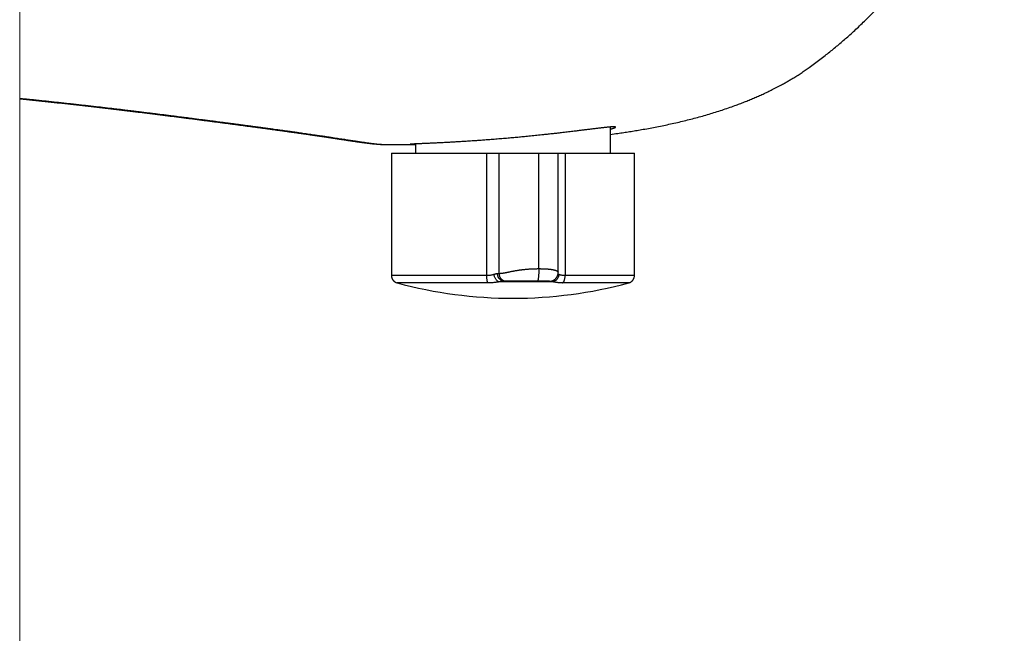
# Model space of a CAD drawing. Header units: millimetres. Extents: x -6792 to 22441, y -13430 to 4653.
# Tile 137 of 256: x -1722.51 to -1716.28, y -12231.18 to -12227.3. Entities that reach past the tile are written whole.
import ezdxf

# ---------------------------------------------------------------- set-up
doc = ezdxf.new("R2010")
doc.units = ezdxf.units.MM
doc.layers.add('drzwi', color=30, linetype='Continuous', lineweight=20)

msp = doc.modelspace()

# ---------------------------------------------------------------- linework, layer by layer
for p, q in [((-1718.7701, -12228.1417), (-1718.7701, -12227.9763)), ((-1720.004, -12228.0836), (-1720.004, -12228.1417)), ((-1720.1977, -12228.087), (-1720.1973, -12228.087)), ((-1720.1571, -12228.1417), (-1720.1571, -12228.916)), ((-1720.1571, -12228.1417), (-1719.5528, -12228.1417)), ((-1719.5528, -12228.1417), (-1719.4755, -12228.1417)), ((-1719.5528, -12228.916), (-1719.5528, -12228.1417)), ((-1719.4755, -12228.1417), (-1719.4755, -12228.904)), ((-1719.2232, -12228.874), (-1719.2232, -12228.1417)), ((-1719.1004, -12228.8969), (-1719.1004, -12228.1417)), ((-1719.1003, -12228.1417), (-1719.0564, -12228.1417)), ((-1719.0564, -12228.1417), (-1718.6171, -12228.1417)), ((-1719.0564, -12228.1417), (-1719.0564, -12228.916)), ((-1718.6171, -12228.916), (-1718.6171, -12228.1417)), ((-1719.1004, -12228.8969), (-1719.1004, -12228.8969)), ((-1719.132, -12228.9577), (-1719.4753, -12228.9577))]:
    msp.add_line(p, q)
msp.add_arc((-1719.3871, -12226.2545), 2.8071, 254.8647, 285.1366)
for points, knots in [([(-1718.7701, -12228.023), (-1718.7546, -12228.0209), (-1718.7264, -12228.0171), (-1718.6857, -12228.0112), (-1718.6479, -12228.0054), (-1718.6102, -12227.9993), (-1718.5706, -12227.9926), (-1718.5291, -12227.9852), (-1718.4858, -12227.977), (-1718.4425, -12227.9684), (-1718.3993, -12227.9593), (-1718.3563, -12227.9498), (-1718.3135, -12227.9397), (-1718.271, -12227.9293), (-1718.2289, -12227.9183), (-1718.1868, -12227.9067), (-1718.1451, -12227.8946), (-1718.1038, -12227.882), (-1718.0628, -12227.8688), (-1718.022, -12227.8551), (-1717.9849, -12227.8419), (-1717.9513, -12227.8294), (-1717.9213, -12227.8178), (-1717.8914, -12227.8059), (-1717.8617, -12227.7935), (-1717.8321, -12227.7806), (-1717.8027, -12227.7674), (-1717.7735, -12227.7536), (-1717.7431, -12227.7387), (-1717.7115, -12227.7226), (-1717.6825, -12227.707), (-1717.6573, -12227.6929), (-1717.6359, -12227.6805), (-1717.6128, -12227.6667), (-1717.5881, -12227.6514), (-1717.5619, -12227.6343), (-1717.536, -12227.6167), (-1717.5076, -12227.5966), (-1717.4767, -12227.574), (-1717.4432, -12227.5489), (-1717.4112, -12227.5242), (-1717.3807, -12227.5002), (-1717.3517, -12227.4767), (-1717.323, -12227.4528), (-1717.2946, -12227.4286), (-1717.2664, -12227.4041), (-1717.2371, -12227.3779), (-1717.2069, -12227.35), (-1717.1756, -12227.3204), (-1717.1448, -12227.2902), (-1717.1144, -12227.2596), (-1717.0845, -12227.2285), (-1717.0567, -12227.1986), (-1717.0309, -12227.17), (-1717.007, -12227.1428), (-1716.9835, -12227.1152), (-1716.9603, -12227.0873), (-1716.9375, -12227.059), (-1716.9151, -12227.0304), (-1716.8931, -12227.0015), (-1716.8706, -12226.9709), (-1716.8477, -12226.9388), (-1716.8244, -12226.9049), (-1716.8017, -12226.8707), (-1716.7795, -12226.836), (-1716.7579, -12226.8009), (-1716.7369, -12226.7654), (-1716.7165, -12226.7295), (-1716.6983, -12226.6962), (-1716.6821, -12226.6654), (-1716.6678, -12226.6373), (-1716.6538, -12226.6091), (-1716.6403, -12226.5806), (-1716.6271, -12226.552), (-1716.6142, -12226.523), (-1716.6016, -12226.4937), (-1716.5894, -12226.4641), (-1716.5776, -12226.4343), (-1716.565, -12226.4015), (-1716.5519, -12226.3657), (-1716.5385, -12226.3267), (-1716.5256, -12226.2875), (-1716.5134, -12226.248), (-1716.5019, -12226.2083), (-1716.4915, -12226.1703), (-1716.4821, -12226.134), (-1716.4737, -12226.0994), (-1716.4658, -12226.0647), (-1716.4583, -12226.0299), (-1716.4512, -12225.9949), (-1716.4446, -12225.9599), (-1716.4384, -12225.9247), (-1716.4324, -12225.8875), (-1716.4265, -12225.8484), (-1716.421, -12225.8072), (-1716.4159, -12225.7659), (-1716.4113, -12225.723), (-1716.4071, -12225.6785), (-1716.4034, -12225.6323), (-1716.4003, -12225.5861), (-1716.3978, -12225.5398), (-1716.3958, -12225.4935), (-1716.3945, -12225.4471), (-1716.3937, -12225.4007), (-1716.3936, -12225.3697), (-1716.3935, -12225.3543)], [0, 0, 0, 0, 0.011884, 0.021541, 0.031198, 0.040858, 0.050517, 0.061658, 0.072798, 0.083938, 0.09509, 0.106242, 0.117393, 0.128399, 0.139405, 0.150419, 0.161432, 0.172305, 0.183178, 0.19406, 0.204942, 0.213072, 0.221203, 0.229333, 0.237463, 0.245619, 0.253775, 0.261931, 0.270086, 0.279443, 0.288799, 0.295047, 0.301296, 0.307544, 0.315447, 0.323352, 0.331258, 0.339161, 0.34974, 0.36032, 0.370899, 0.380327, 0.389756, 0.399185, 0.408626, 0.418068, 0.427509, 0.43839, 0.449271, 0.460152, 0.471056, 0.481961, 0.492865, 0.502019, 0.511174, 0.520329, 0.529483, 0.538667, 0.547851, 0.557036, 0.566219, 0.5766, 0.586982, 0.597364, 0.607745, 0.618173, 0.628604, 0.639034, 0.649463, 0.65742, 0.665378, 0.673335, 0.681305, 0.689275, 0.697245, 0.705338, 0.713432, 0.721531, 0.729629, 0.740047, 0.750464, 0.760882, 0.771325, 0.781768, 0.792212, 0.801205, 0.8102, 0.819195, 0.828189, 0.837207, 0.846227, 0.855246, 0.864265, 0.874765, 0.885266, 0.895775, 0.906283, 0.917982, 0.929681, 0.941381, 0.953079, 0.964809, 0.97654, 0.98827, 1, 1, 1, 1]), ([(-1722.511, -12227.7941), (-1722.5052, -12227.7947), (-1722.4875, -12227.7965), (-1722.4582, -12227.7994), (-1722.4232, -12227.803), (-1722.3881, -12227.8067), (-1722.3529, -12227.8104), (-1722.3178, -12227.8141), (-1722.283, -12227.8179), (-1722.2486, -12227.8216), (-1722.214, -12227.8254), (-1722.1794, -12227.8292), (-1722.1448, -12227.8331), (-1722.1105, -12227.8369), (-1722.0767, -12227.8408), (-1722.0433, -12227.8446), (-1722.0104, -12227.8484), (-1721.9779, -12227.8522), (-1721.9459, -12227.8559), (-1721.9143, -12227.8597), (-1721.883, -12227.8634), (-1721.852, -12227.8671), (-1721.8213, -12227.8708), (-1721.791, -12227.8745), (-1721.7612, -12227.8781), (-1721.7308, -12227.8818), (-1721.7001, -12227.8856), (-1721.6689, -12227.8895), (-1721.6383, -12227.8933), (-1721.6081, -12227.8971), (-1721.5785, -12227.9008), (-1721.5493, -12227.9045), (-1721.5206, -12227.9082), (-1721.4923, -12227.9118), (-1721.4646, -12227.9153), (-1721.4358, -12227.919), (-1721.4061, -12227.9228), (-1721.3756, -12227.9268), (-1721.3457, -12227.9307), (-1721.3163, -12227.9345), (-1721.2876, -12227.9382), (-1721.2595, -12227.9419), (-1721.232, -12227.9455), (-1721.2051, -12227.949), (-1721.1787, -12227.9525), (-1721.1529, -12227.9559), (-1721.1276, -12227.9593), (-1721.1027, -12227.9626), (-1721.0782, -12227.9659), (-1721.0541, -12227.9691), (-1721.0306, -12227.9722), (-1721.0075, -12227.9753), (-1720.9848, -12227.9784), (-1720.9625, -12227.9814), (-1720.9407, -12227.9844), (-1720.9194, -12227.9873), (-1720.8985, -12227.9901), (-1720.8764, -12227.9931), (-1720.8532, -12227.9963), (-1720.829, -12227.9996), (-1720.8055, -12228.0029), (-1720.7826, -12228.0061), (-1720.7604, -12228.0092), (-1720.7388, -12228.0122), (-1720.7178, -12228.0152), (-1720.6975, -12228.0181), (-1720.6777, -12228.0209), (-1720.6593, -12228.0236), (-1720.6423, -12228.0261), (-1720.6265, -12228.0284), (-1720.6111, -12228.0306), (-1720.596, -12228.0328), (-1720.5814, -12228.035), (-1720.5672, -12228.0371), (-1720.5533, -12228.0392), (-1720.5398, -12228.0413), (-1720.5245, -12228.0436), (-1720.5075, -12228.0462), (-1720.4892, -12228.049), (-1720.4715, -12228.0517), (-1720.4546, -12228.0543), (-1720.4384, -12228.0568), (-1720.4228, -12228.0592), (-1720.4078, -12228.0615), (-1720.3935, -12228.0637), (-1720.3797, -12228.0659), (-1720.3665, -12228.0679), (-1720.3538, -12228.0698), (-1720.3417, -12228.0716), (-1720.33, -12228.0733), (-1720.3187, -12228.075), (-1720.3078, -12228.0765), (-1720.2973, -12228.078), (-1720.2872, -12228.0793), (-1720.2775, -12228.0806), (-1720.2682, -12228.0817), (-1720.2594, -12228.0827), (-1720.2509, -12228.0836), (-1720.2425, -12228.0845), (-1720.2343, -12228.0852), (-1720.2262, -12228.0858), (-1720.2172, -12228.0864), (-1720.2076, -12228.0869), (-1720.2009, -12228.087), (-1720.1977, -12228.087)], [0.1121396, 0.1121396, 0.1121396, 0.1121396, 0.1146902, 0.1199365, 0.1251826, 0.1304282, 0.1358722, 0.1413168, 0.1467615, 0.1522061, 0.1576502, 0.1633432, 0.1690368, 0.1747307, 0.1804243, 0.1861174, 0.1918101, 0.1975033, 0.2031968, 0.2088901, 0.2145828, 0.220354, 0.2261256, 0.2318975, 0.2376692, 0.2434403, 0.2497597, 0.2560796, 0.2623998, 0.2687198, 0.2750392, 0.2813769, 0.2877152, 0.2940536, 0.3003918, 0.3067296, 0.3141138, 0.3214985, 0.3288832, 0.3362674, 0.3436513, 0.3510355, 0.3584198, 0.3658037, 0.3731873, 0.3805713, 0.3879552, 0.3953388, 0.4028434, 0.4103482, 0.417853, 0.4253576, 0.432951, 0.4405446, 0.448138, 0.4557356, 0.4633333, 0.4709309, 0.4804592, 0.4899881, 0.4995173, 0.5090462, 0.5185747, 0.5281187, 0.5376631, 0.5472077, 0.5567522, 0.5662962, 0.57459, 0.5828839, 0.5911777, 0.5994739, 0.6077701, 0.6160663, 0.6243483, 0.6326303, 0.6409123, 0.653338, 0.6657636, 0.6781964, 0.6906291, 0.7030639, 0.7154987, 0.7279215, 0.7403443, 0.7527686, 0.7651929, 0.7776212, 0.7900495, 0.802479, 0.8149084, 0.8277342, 0.84056, 0.8533866, 0.8662133, 0.8790423, 0.8918713, 0.904701, 0.9175306, 0.9314335, 0.9453365, 0.9592395, 0.9800955, 1, 1, 1, 1]), ([(-1722.511, -12227.7972), (-1722.5101, -12227.7973), (-1722.5026, -12227.7981), (-1722.4884, -12227.7995), (-1722.4684, -12227.8015), (-1722.4486, -12227.8036), (-1722.4288, -12227.8056), (-1722.409, -12227.8077), (-1722.3894, -12227.8097), (-1722.3699, -12227.8118), (-1722.3504, -12227.8138), (-1722.331, -12227.8159), (-1722.3117, -12227.8179), (-1722.2925, -12227.82), (-1722.2733, -12227.8221), (-1722.2542, -12227.8241), (-1722.2353, -12227.8262), (-1722.2163, -12227.8283), (-1722.1975, -12227.8304), (-1722.1788, -12227.8324), (-1722.1601, -12227.8345), (-1722.1415, -12227.8366), (-1722.123, -12227.8387), (-1722.1046, -12227.8408), (-1722.0863, -12227.8428), (-1722.068, -12227.8449), (-1722.0498, -12227.847), (-1722.0318, -12227.8491), (-1722.0137, -12227.8512), (-1721.9958, -12227.8532), (-1721.978, -12227.8553), (-1721.9602, -12227.8574), (-1721.9425, -12227.8595), (-1721.9248, -12227.8616), (-1721.9073, -12227.8637), (-1721.8898, -12227.8657), (-1721.8724, -12227.8678), (-1721.8551, -12227.8699), (-1721.8378, -12227.872), (-1721.8207, -12227.874), (-1721.8036, -12227.8761), (-1721.7866, -12227.8782), (-1721.7697, -12227.8802), (-1721.7528, -12227.8823), (-1721.7361, -12227.8843), (-1721.7195, -12227.8864), (-1721.7029, -12227.8884), (-1721.6864, -12227.8905), (-1721.67, -12227.8925), (-1721.6536, -12227.8945), (-1721.6374, -12227.8966), (-1721.6212, -12227.8986), (-1721.605, -12227.9006), (-1721.5889, -12227.9026), (-1721.5729, -12227.9046), (-1721.557, -12227.9066), (-1721.5412, -12227.9086), (-1721.5254, -12227.9106), (-1721.5098, -12227.9126), (-1721.4942, -12227.9146), (-1721.4787, -12227.9166), (-1721.4633, -12227.9186), (-1721.4479, -12227.9205), (-1721.4327, -12227.9225), (-1721.4175, -12227.9244), (-1721.4024, -12227.9264), (-1721.3874, -12227.9283), (-1721.3725, -12227.9302), (-1721.3576, -12227.9322), (-1721.3428, -12227.9341), (-1721.3281, -12227.936), (-1721.3134, -12227.9379), (-1721.2988, -12227.9398), (-1721.2843, -12227.9417), (-1721.2699, -12227.9436), (-1721.2555, -12227.9455), (-1721.2412, -12227.9473), (-1721.2269, -12227.9492), (-1721.2127, -12227.9511), (-1721.1985, -12227.9529), (-1721.1846, -12227.9548), (-1721.1708, -12227.9566), (-1721.1571, -12227.9584), (-1721.1435, -12227.9602), (-1721.1299, -12227.962), (-1721.1164, -12227.9638), (-1721.1029, -12227.9656), (-1721.0896, -12227.9674), (-1721.0763, -12227.9691), (-1721.0632, -12227.9709), (-1721.0501, -12227.9726), (-1721.0371, -12227.9744), (-1721.0242, -12227.9761), (-1721.0113, -12227.9778), (-1720.9985, -12227.9796), (-1720.9858, -12227.9813), (-1720.9732, -12227.983), (-1720.9607, -12227.9847), (-1720.9482, -12227.9863), (-1720.9359, -12227.988), (-1720.9236, -12227.9897), (-1720.9115, -12227.9913), (-1720.8994, -12227.993), (-1720.8874, -12227.9946), (-1720.8754, -12227.9963), (-1720.8636, -12227.9979), (-1720.8518, -12227.9995), (-1720.8401, -12228.0011), (-1720.8285, -12228.0027), (-1720.8171, -12228.0043), (-1720.8057, -12228.0059), (-1720.7944, -12228.0075), (-1720.7832, -12228.009), (-1720.7722, -12228.0106), (-1720.7612, -12228.0121), (-1720.7503, -12228.0137), (-1720.7395, -12228.0152), (-1720.7288, -12228.0167), (-1720.7181, -12228.0182), (-1720.7076, -12228.0197), (-1720.6972, -12228.0212), (-1720.6868, -12228.0227), (-1720.6765, -12228.0242), (-1720.6663, -12228.0257), (-1720.6562, -12228.0271), (-1720.6461, -12228.0286), (-1720.6361, -12228.0301), (-1720.6261, -12228.0315), (-1720.6162, -12228.033), (-1720.6064, -12228.0344), (-1720.5967, -12228.0359), (-1720.5871, -12228.0373), (-1720.5776, -12228.0387), (-1720.5682, -12228.0401), (-1720.5588, -12228.0415), (-1720.5496, -12228.0429), (-1720.5404, -12228.0443), (-1720.5313, -12228.0457), (-1720.5223, -12228.047), (-1720.5133, -12228.0484), (-1720.5044, -12228.0498), (-1720.4956, -12228.0511), (-1720.4868, -12228.0524), (-1720.4781, -12228.0538), (-1720.4695, -12228.0551), (-1720.461, -12228.0564), (-1720.4526, -12228.0577), (-1720.4442, -12228.0589), (-1720.4359, -12228.0602), (-1720.4276, -12228.0614), (-1720.4195, -12228.0627), (-1720.4113, -12228.0639), (-1720.4032, -12228.0651), (-1720.3951, -12228.0663), (-1720.3871, -12228.0675), (-1720.3791, -12228.0687), (-1720.3711, -12228.0699), (-1720.3631, -12228.071), (-1720.3551, -12228.0722), (-1720.3471, -12228.0733), (-1720.3391, -12228.0744), (-1720.3311, -12228.0755), (-1720.323, -12228.0766), (-1720.3147, -12228.0776), (-1720.3064, -12228.0787), (-1720.2979, -12228.0797), (-1720.2892, -12228.0807), (-1720.2802, -12228.0817), (-1720.2711, -12228.0827), (-1720.2617, -12228.0836), (-1720.252, -12228.0844), (-1720.2419, -12228.0852), (-1720.2313, -12228.0859), (-1720.2205, -12228.0865), (-1720.2095, -12228.0868), (-1720.2019, -12228.087), (-1720.1981, -12228.087), (-1720.1979, -12228.087)], [0.1148587, 0.1148587, 0.1148587, 0.1148587, 0.1152217, 0.1182099, 0.1212025, 0.1241997, 0.1272019, 0.1302092, 0.133222, 0.1362404, 0.1392649, 0.1422957, 0.145333, 0.1483771, 0.1514283, 0.1544869, 0.1575532, 0.1606274, 0.1637098, 0.1668007, 0.1699004, 0.1730092, 0.1761204, 0.1792397, 0.182368, 0.1855057, 0.1886529, 0.19181, 0.1949772, 0.1981548, 0.2013432, 0.2045425, 0.2077531, 0.2109754, 0.2142095, 0.2174558, 0.2207145, 0.2239862, 0.2272627, 0.2305511, 0.2338557, 0.237175, 0.2405074, 0.2438514, 0.2472054, 0.2505673, 0.2539411, 0.2573332, 0.2607402, 0.2641626, 0.267601, 0.271056, 0.2745282, 0.2780223, 0.2815333, 0.285058, 0.288597, 0.2921508, 0.2957197, 0.2993044, 0.3029053, 0.306523, 0.310158, 0.3138108, 0.3174821, 0.3211725, 0.3248824, 0.3286126, 0.3323637, 0.3361363, 0.3399311, 0.3437489, 0.3475903, 0.3514561, 0.355347, 0.359264, 0.3632077, 0.3671792, 0.3711792, 0.3752087, 0.3792686, 0.3832271, 0.3872835, 0.3913643, 0.3954699, 0.3996004, 0.403756, 0.4079368, 0.4121431, 0.4163749, 0.4206323, 0.4249157, 0.4292249, 0.4335589, 0.4379525, 0.442359, 0.4467914, 0.4512508, 0.4557381, 0.4602544, 0.4648009, 0.4693786, 0.4739888, 0.4786329, 0.4833121, 0.4880223, 0.4927745, 0.4975536, 0.5023604, 0.5071959, 0.512061, 0.5169568, 0.5218843, 0.5268445, 0.5318387, 0.5368679, 0.5419335, 0.5470368, 0.5521792, 0.557362, 0.562587, 0.5678556, 0.5731697, 0.5785311, 0.5839417, 0.5894081, 0.5949789, 0.600591, 0.6062461, 0.6119459, 0.6176922, 0.6234869, 0.629332, 0.6352295, 0.6411819, 0.6471915, 0.653261, 0.6593933, 0.6655913, 0.6718585, 0.6781985, 0.6846151, 0.6911127, 0.6977281, 0.7043512, 0.7110494, 0.7178262, 0.7246863, 0.7316347, 0.738677, 0.7458194, 0.7530686, 0.7604325, 0.7679197, 0.77554, 0.7833045, 0.791226, 0.7993002, 0.8075169, 0.8159158, 0.8245161, 0.8333403, 0.8424155, 0.8517741, 0.8614555, 0.8715073, 0.8819882, 0.8929696, 0.9045197, 0.9162384, 0.9286277, 0.9417383, 0.9555746, 0.9700016, 0.9846928, 0.9991253, 1, 1, 1, 1]), ([(-1718.7701, -12227.9896), (-1718.7691, -12227.9894), (-1718.7665, -12227.9887), (-1718.7628, -12227.9877), (-1718.759, -12227.9866), (-1718.7556, -12227.9856), (-1718.7522, -12227.9845), (-1718.7491, -12227.9835), (-1718.7462, -12227.9825), (-1718.7437, -12227.9815), (-1718.7416, -12227.9806), (-1718.7399, -12227.9798), (-1718.7384, -12227.9789), (-1718.7374, -12227.9781), (-1718.737, -12227.9773), (-1718.7373, -12227.9766), (-1718.7382, -12227.9761), (-1718.7397, -12227.9757), (-1718.7416, -12227.9755), (-1718.7438, -12227.9753), (-1718.7463, -12227.9752), (-1718.7492, -12227.9752), (-1718.7525, -12227.9753), (-1718.7561, -12227.9754), (-1718.7606, -12227.9757), (-1718.7659, -12227.976), (-1718.7724, -12227.9765), (-1718.7795, -12227.9771), (-1718.787, -12227.9778), (-1718.7947, -12227.9786), (-1718.8023, -12227.9794), (-1718.8099, -12227.9802), (-1718.8173, -12227.981), (-1718.8251, -12227.9819), (-1718.8333, -12227.9828), (-1718.8418, -12227.9838), (-1718.8515, -12227.985), (-1718.8625, -12227.9863), (-1718.875, -12227.9878), (-1718.888, -12227.9894), (-1718.9011, -12227.9911), (-1718.9143, -12227.9927), (-1718.9267, -12227.9942), (-1718.9388, -12227.9957), (-1718.9505, -12227.9972), (-1718.9624, -12227.9987), (-1718.9747, -12228.0002), (-1718.9872, -12228.0017), (-1719.0013, -12228.0034), (-1719.017, -12228.0053), (-1719.0343, -12228.0074), (-1719.0521, -12228.0095), (-1719.0696, -12228.0116), (-1719.0869, -12228.0136), (-1719.1029, -12228.0155), (-1719.1184, -12228.0173), (-1719.1332, -12228.0189), (-1719.1481, -12228.0206), (-1719.1632, -12228.0223), (-1719.1785, -12228.024), (-1719.1955, -12228.0258), (-1719.2142, -12228.0278), (-1719.2347, -12228.0299), (-1719.2553, -12228.032), (-1719.2755, -12228.0341), (-1719.2951, -12228.036), (-1719.3131, -12228.0378), (-1719.3301, -12228.0394), (-1719.3468, -12228.041), (-1719.3642, -12228.0426), (-1719.3821, -12228.0442), (-1719.4001, -12228.0458), (-1719.4186, -12228.0475), (-1719.4376, -12228.0491), (-1719.457, -12228.0507), (-1719.4763, -12228.0523), (-1719.4955, -12228.0539), (-1719.5146, -12228.0554), (-1719.5323, -12228.0568), (-1719.549, -12228.058), (-1719.5646, -12228.0592), (-1719.5801, -12228.0603), (-1719.5955, -12228.0614), (-1719.6108, -12228.0625), (-1719.6275, -12228.0637), (-1719.6455, -12228.0649), (-1719.6648, -12228.0661), (-1719.6838, -12228.0674), (-1719.7019, -12228.0685), (-1719.7191, -12228.0695), (-1719.7346, -12228.0705), (-1719.7489, -12228.0713), (-1719.7622, -12228.0721), (-1719.7752, -12228.0728), (-1719.7881, -12228.0735), (-1719.8007, -12228.0742), (-1719.8143, -12228.0749), (-1719.8287, -12228.0756), (-1719.844, -12228.0764), (-1719.8588, -12228.0771), (-1719.8726, -12228.0778), (-1719.8855, -12228.0784), (-1719.8969, -12228.079), (-1719.9074, -12228.0794), (-1719.9168, -12228.0799), (-1719.926, -12228.0803), (-1719.9349, -12228.0807), (-1719.9434, -12228.081), (-1719.9524, -12228.0814), (-1719.9618, -12228.0818), (-1719.9713, -12228.0822), (-1719.9802, -12228.0826), (-1719.9883, -12228.0829), (-1719.9955, -12228.0833), (-1720.0017, -12228.0835), (-1720.007, -12228.0838), (-1720.0116, -12228.084), (-1720.0159, -12228.0842), (-1720.0198, -12228.0844), (-1720.0233, -12228.0845), (-1720.0268, -12228.0847), (-1720.03, -12228.0849), (-1720.0328, -12228.0851), (-1720.0349, -12228.0853), (-1720.0363, -12228.0854), (-1720.037, -12228.0856), (-1720.0372, -12228.0857), (-1720.0368, -12228.0858), (-1720.0361, -12228.0859), (-1720.035, -12228.086), (-1720.0335, -12228.0861), (-1720.0316, -12228.0861), (-1720.0291, -12228.0862), (-1720.0258, -12228.0863), (-1720.0215, -12228.0863), (-1720.0166, -12228.0864), (-1720.0111, -12228.0865), (-1720.0069, -12228.0865), (-1720.0044, -12228.0865), (-1720.004, -12228.0865)], [0, 0, 0, 0, 0.0042792, 0.0099787, 0.0156781, 0.021404, 0.0271325, 0.0336812, 0.0402309, 0.0467796, 0.0533655, 0.0599525, 0.0665385, 0.075105, 0.0836716, 0.0922755, 0.1008795, 0.1086514, 0.1164303, 0.1228835, 0.1293378, 0.135791, 0.1422804, 0.1487709, 0.1552604, 0.1636998, 0.1721392, 0.1806144, 0.1890896, 0.1967438, 0.2044047, 0.2108416, 0.2172794, 0.2237163, 0.2301885, 0.2366616, 0.2431338, 0.2515487, 0.2599637, 0.2684131, 0.2768626, 0.2844923, 0.2921284, 0.2986405, 0.3051535, 0.3116655, 0.3182132, 0.3247618, 0.3313095, 0.3398225, 0.3483355, 0.3568835, 0.3654316, 0.3731504, 0.3808757, 0.3874612, 0.3940477, 0.4006332, 0.4072552, 0.4138782, 0.4205002, 0.4291111, 0.4377221, 0.4463692, 0.4550164, 0.4628257, 0.4706418, 0.477228, 0.4838183, 0.4911381, 0.498458, 0.5058002, 0.5131423, 0.5210725, 0.5290028, 0.5369615, 0.5449203, 0.5527456, 0.5605779, 0.5671458, 0.5737147, 0.5802826, 0.5868873, 0.593493, 0.6000978, 0.6086872, 0.6172766, 0.6259026, 0.6345286, 0.6423194, 0.650117, 0.6566572, 0.6631984, 0.6697386, 0.6763153, 0.682893, 0.6894697, 0.6980223, 0.7065749, 0.7151638, 0.7237526, 0.7315096, 0.7392733, 0.7458024, 0.7523325, 0.7588616, 0.765427, 0.7719935, 0.7785589, 0.7870967, 0.7956344, 0.8042082, 0.812782, 0.8205252, 0.8282751, 0.8348041, 0.841334, 0.847863, 0.8544283, 0.8609946, 0.8675599, 0.8760975, 0.884635, 0.8932085, 0.9017821, 0.909525, 0.9172746, 0.9238053, 0.930337, 0.9368677, 0.9434348, 0.9500028, 0.9565699, 0.9651097, 0.9736495, 0.9822254, 0.9908012, 0.9985463, 1, 1, 1, 1]), ([(-1720.1973, -12228.087), (-1720.1956, -12228.087), (-1720.1929, -12228.0871), (-1720.1893, -12228.0871), (-1720.1864, -12228.0871), (-1720.1839, -12228.0871), (-1720.1815, -12228.0872), (-1720.1794, -12228.0872), (-1720.1774, -12228.0872), (-1720.1754, -12228.0872), (-1720.1734, -12228.0872), (-1720.1712, -12228.0872), (-1720.1688, -12228.0872), (-1720.1655, -12228.0873), (-1720.1613, -12228.0873), (-1720.1563, -12228.0873), (-1720.1521, -12228.0873), (-1720.1487, -12228.0874), (-1720.1462, -12228.0874), (-1720.144, -12228.0874), (-1720.1421, -12228.0874), (-1720.1404, -12228.0874), (-1720.1387, -12228.0874), (-1720.1369, -12228.0874), (-1720.135, -12228.0874), (-1720.1328, -12228.0874), (-1720.1305, -12228.0875), (-1720.1282, -12228.0875), (-1720.1259, -12228.0875), (-1720.1235, -12228.0875), (-1720.1209, -12228.0875), (-1720.1183, -12228.0875), (-1720.1148, -12228.0875), (-1720.1105, -12228.0875), (-1720.1059, -12228.0876), (-1720.102, -12228.0876), (-1720.0989, -12228.0876), (-1720.096, -12228.0876), (-1720.0932, -12228.0876), (-1720.0906, -12228.0876), (-1720.0882, -12228.0876), (-1720.0858, -12228.0876), (-1720.0834, -12228.0876), (-1720.0808, -12228.0876), (-1720.0779, -12228.0876), (-1720.0748, -12228.0876), (-1720.0718, -12228.0877), (-1720.0689, -12228.0877), (-1720.0661, -12228.0877), (-1720.0635, -12228.0877), (-1720.0612, -12228.0877), (-1720.0591, -12228.0877), (-1720.0572, -12228.0877), (-1720.0551, -12228.0877), (-1720.0527, -12228.0877), (-1720.0498, -12228.0877), (-1720.0473, -12228.0877), (-1720.0453, -12228.0877), (-1720.0437, -12228.0877), (-1720.0418, -12228.0877), (-1720.0396, -12228.0877), (-1720.0373, -12228.0877), (-1720.0349, -12228.0877), (-1720.0325, -12228.0877), (-1720.0296, -12228.0877), (-1720.0264, -12228.0877), (-1720.0231, -12228.0877), (-1720.0202, -12228.0877), (-1720.0176, -12228.0877), (-1720.0154, -12228.0877), (-1720.0133, -12228.0877), (-1720.0113, -12228.0877), (-1720.0091, -12228.0877), (-1720.0067, -12228.0877), (-1720.0049, -12228.0877), (-1720.004, -12228.0877)], [0, 0, 0, 0, 0.025346, 0.041514, 0.055857, 0.06875, 0.08098, 0.092572, 0.102123, 0.112108, 0.12253, 0.133537, 0.146021, 0.160132, 0.184501, 0.210263, 0.236236, 0.250249, 0.263083, 0.274263, 0.283805, 0.292587, 0.301103, 0.309352, 0.320331, 0.331606, 0.343364, 0.355775, 0.366984, 0.379486, 0.392895, 0.406407, 0.419997, 0.446769, 0.473511, 0.49133, 0.507531, 0.522448, 0.536266, 0.54984, 0.563598, 0.574662, 0.586898, 0.600495, 0.615341, 0.631272, 0.648204, 0.662699, 0.676923, 0.690761, 0.703171, 0.713907, 0.72309, 0.731765, 0.746959, 0.761608, 0.777025, 0.784694, 0.793131, 0.802937, 0.814112, 0.826455, 0.839046, 0.851769, 0.864615, 0.883765, 0.901031, 0.916411, 0.929903, 0.940738, 0.951503, 0.96226, 0.973257, 0.985821, 1, 1, 1, 1]), ([(-1719.4755, -12228.1417), (-1719.4738, -12228.1417), (-1719.4702, -12228.1417), (-1719.4647, -12228.1417), (-1719.459, -12228.1417), (-1719.4531, -12228.1417), (-1719.447, -12228.1417), (-1719.4407, -12228.1417), (-1719.4347, -12228.1417), (-1719.4288, -12228.1417), (-1719.4233, -12228.1417), (-1719.4177, -12228.1417), (-1719.4118, -12228.1417), (-1719.4058, -12228.1417), (-1719.3995, -12228.1417), (-1719.3933, -12228.1417), (-1719.3872, -12228.1417), (-1719.3813, -12228.1417), (-1719.3752, -12228.1417), (-1719.3688, -12228.1417), (-1719.3624, -12228.1417), (-1719.3561, -12228.1417), (-1719.3502, -12228.1417), (-1719.3447, -12228.1417), (-1719.339, -12228.1417), (-1719.3332, -12228.1417), (-1719.3273, -12228.1417), (-1719.3213, -12228.1417), (-1719.3152, -12228.1417), (-1719.309, -12228.1417), (-1719.3027, -12228.1417), (-1719.2962, -12228.1417), (-1719.2896, -12228.1417), (-1719.2829, -12228.1417), (-1719.276, -12228.1417), (-1719.2689, -12228.1417), (-1719.2617, -12228.1417), (-1719.2543, -12228.1417), (-1719.2468, -12228.1417), (-1719.2391, -12228.1417), (-1719.2312, -12228.1417), (-1719.2259, -12228.1417), (-1719.2232, -12228.1417)], [0, 0, 0, 0, 0.049887, 0.099698, 0.149297, 0.198547, 0.247314, 0.295466, 0.34287, 0.379507, 0.415541, 0.45091, 0.485556, 0.519419, 0.552445, 0.584578, 0.61163, 0.637943, 0.663488, 0.688238, 0.712168, 0.735259, 0.752802, 0.769811, 0.786283, 0.802217, 0.817617, 0.832489, 0.846477, 0.85999, 0.873048, 0.885678, 0.897914, 0.909797, 0.921379, 0.932718, 0.943882, 0.954949, 0.966002, 0.977133, 0.988433, 1, 1, 1, 1]), ([(-1719.2232, -12228.1417), (-1719.2206, -12228.1417), (-1719.2153, -12228.1417), (-1719.2077, -12228.1417), (-1719.2004, -12228.1417), (-1719.1934, -12228.1417), (-1719.1867, -12228.1417), (-1719.1803, -12228.1417), (-1719.1742, -12228.1417), (-1719.1684, -12228.1417), (-1719.1629, -12228.1417), (-1719.1577, -12228.1417), (-1719.1527, -12228.1417), (-1719.148, -12228.1417), (-1719.1436, -12228.1417), (-1719.1392, -12228.1417), (-1719.135, -12228.1417), (-1719.1309, -12228.1417), (-1719.1272, -12228.1417), (-1719.1237, -12228.1417), (-1719.1205, -12228.1417), (-1719.1175, -12228.1417), (-1719.1147, -12228.1417), (-1719.1122, -12228.1417), (-1719.1098, -12228.1417), (-1719.1078, -12228.1417), (-1719.106, -12228.1417), (-1719.1044, -12228.1417), (-1719.1029, -12228.1417), (-1719.1018, -12228.1417), (-1719.101, -12228.1417), (-1719.1006, -12228.1417), (-1719.1004, -12228.1417), (-1719.1004, -12228.1417), (-1719.1004, -12228.1417)], [0, 0, 0, 0, 0.019721, 0.03899, 0.057967, 0.076814, 0.095683, 0.114718, 0.134051, 0.153798, 0.17406, 0.194923, 0.216457, 0.238722, 0.261761, 0.285612, 0.313317, 0.342096, 0.371961, 0.402918, 0.434962, 0.468086, 0.502274, 0.541086, 0.581133, 0.622379, 0.664784, 0.708307, 0.762973, 0.819155, 0.87676, 0.935693, 0.995855, 1, 1, 1, 1]), ([(-1719.4755, -12228.904), (-1719.4738, -12228.904), (-1719.4703, -12228.9039), (-1719.4648, -12228.9036), (-1719.4589, -12228.903), (-1719.4529, -12228.9022), (-1719.4467, -12228.9013), (-1719.4421, -12228.9005), (-1719.4392, -12228.9), (-1719.438, -12228.8997), (-1719.4368, -12228.8995), (-1719.4358, -12228.8993), (-1719.4341, -12228.899), (-1719.4317, -12228.8985), (-1719.4282, -12228.8978), (-1719.4242, -12228.897), (-1719.4199, -12228.8961), (-1719.4151, -12228.8952), (-1719.4093, -12228.894), (-1719.4023, -12228.8925), (-1719.3937, -12228.8908), (-1719.3855, -12228.8892), (-1719.3779, -12228.8878), (-1719.3717, -12228.8867), (-1719.3656, -12228.8857), (-1719.3596, -12228.8847), (-1719.3537, -12228.8838), (-1719.3479, -12228.8829), (-1719.3423, -12228.8821), (-1719.3368, -12228.8813), (-1719.3314, -12228.8806), (-1719.3259, -12228.8799), (-1719.3217, -12228.8794), (-1719.319, -12228.8791), (-1719.3182, -12228.879), (-1719.3174, -12228.8789), (-1719.3166, -12228.8788), (-1719.3159, -12228.8788), (-1719.313, -12228.8784), (-1719.3079, -12228.8779), (-1719.3005, -12228.8772), (-1719.2929, -12228.8766), (-1719.2853, -12228.8761), (-1719.2777, -12228.8756), (-1719.27, -12228.8752), (-1719.2622, -12228.8748), (-1719.2545, -12228.8745), (-1719.2467, -12228.8743), (-1719.2388, -12228.8741), (-1719.231, -12228.874), (-1719.2258, -12228.874), (-1719.2232, -12228.874)], [0, 0, 0, 0, 0.047929, 0.097632, 0.148959, 0.20173, 0.249192, 0.297439, 0.305998, 0.314574, 0.323166, 0.331729, 0.336957, 0.358592, 0.382731, 0.408606, 0.436117, 0.465151, 0.495573, 0.53725, 0.580638, 0.625264, 0.652229, 0.677298, 0.700547, 0.722056, 0.741908, 0.760187, 0.77698, 0.792763, 0.807157, 0.82025, 0.835675, 0.837547, 0.839386, 0.841193, 0.842966, 0.844708, 0.846419, 0.862519, 0.877721, 0.8921, 0.905742, 0.918737, 0.931183, 0.943183, 0.95484, 0.966256, 0.977529, 0.98875, 1, 1, 1, 1]), ([(-1719.2232, -12228.874), (-1719.2233, -12228.8772), (-1719.2233, -12228.8838), (-1719.2235, -12228.8937), (-1719.2238, -12228.9028), (-1719.2242, -12228.9108), (-1719.2247, -12228.9179), (-1719.2253, -12228.9245), (-1719.2259, -12228.9307), (-1719.2266, -12228.9362), (-1719.2273, -12228.941), (-1719.2281, -12228.9451), (-1719.229, -12228.9488), (-1719.2301, -12228.9517), (-1719.2312, -12228.9536), (-1719.2319, -12228.9539), (-1719.2323, -12228.954)], [0, 0, 0, 0, 0.076805, 0.156939, 0.239951, 0.303775, 0.368607, 0.434128, 0.5, 0.565872, 0.631393, 0.696225, 0.760049, 0.843061, 0.923195, 1, 1, 1, 1]), ([(-1719.2232, -12228.874), (-1719.2207, -12228.874), (-1719.2155, -12228.874), (-1719.2079, -12228.8741), (-1719.2005, -12228.8743), (-1719.1932, -12228.8745), (-1719.1862, -12228.8748), (-1719.1794, -12228.8752), (-1719.1728, -12228.8756), (-1719.1664, -12228.8761), (-1719.1606, -12228.8766), (-1719.1554, -12228.8771), (-1719.1519, -12228.8776), (-1719.1495, -12228.8779), (-1719.1483, -12228.878), (-1719.1472, -12228.8782), (-1719.146, -12228.8783), (-1719.1448, -12228.8785), (-1719.1428, -12228.8788), (-1719.1399, -12228.8793), (-1719.1363, -12228.8799), (-1719.1325, -12228.8806), (-1719.1288, -12228.8815), (-1719.1251, -12228.8824), (-1719.1217, -12228.8832), (-1719.1187, -12228.8841), (-1719.1161, -12228.885), (-1719.1136, -12228.8859), (-1719.1112, -12228.8869), (-1719.109, -12228.8879), (-1719.1068, -12228.8892), (-1719.1047, -12228.8905), (-1719.103, -12228.8919), (-1719.1018, -12228.8932), (-1719.101, -12228.8944), (-1719.1006, -12228.8955), (-1719.1004, -12228.8963), (-1719.1004, -12228.8968), (-1719.1004, -12228.8969)], [0, 0, 0, 0, 0.01917, 0.038292, 0.057502, 0.076956, 0.09682, 0.117269, 0.138479, 0.160625, 0.183871, 0.204366, 0.225833, 0.231627, 0.237495, 0.243437, 0.249456, 0.255552, 0.261727, 0.28189, 0.304533, 0.329846, 0.358036, 0.389317, 0.423917, 0.45358, 0.485546, 0.519924, 0.556824, 0.596349, 0.638597, 0.700325, 0.760775, 0.819502, 0.876112, 0.93026, 0.981648, 1, 1, 1, 1]), ([(-1720.157, -12228.916), (-1720.157, -12228.916), (-1720.1574, -12228.916), (-1720.1557, -12228.916), (-1720.1517, -12228.916), (-1720.1447, -12228.916), (-1720.1353, -12228.916), (-1720.1232, -12228.916), (-1720.1086, -12228.916), (-1720.0916, -12228.916), (-1720.0721, -12228.916), (-1720.0503, -12228.916), (-1720.0262, -12228.916), (-1719.9999, -12228.916), (-1719.9716, -12228.916), (-1719.9412, -12228.916), (-1719.9089, -12228.916), (-1719.8748, -12228.916), (-1719.8391, -12228.916), (-1719.8018, -12228.916), (-1719.7631, -12228.916), (-1719.7231, -12228.916), (-1719.6819, -12228.916), (-1719.6397, -12228.916), (-1719.5967, -12228.916), (-1719.5675, -12228.916), (-1719.5528, -12228.916)], [0, 0, 0, 0, 0.005033, 0.048292, 0.091552, 0.134811, 0.17807, 0.22133, 0.264589, 0.307849, 0.351108, 0.394368, 0.437627, 0.480887, 0.524146, 0.567405, 0.610665, 0.653924, 0.697184, 0.740443, 0.783703, 0.826962, 0.870222, 0.913481, 0.956741, 1, 1, 1, 1]), ([(-1720.1571, -12228.916), (-1720.157, -12228.9177), (-1720.1569, -12228.921), (-1720.1562, -12228.9257), (-1720.1552, -12228.93), (-1720.154, -12228.9335), (-1720.1528, -12228.9363), (-1720.1517, -12228.9386), (-1720.1507, -12228.9405), (-1720.1497, -12228.9422), (-1720.1485, -12228.944), (-1720.147, -12228.9462), (-1720.1449, -12228.9488), (-1720.1423, -12228.9516), (-1720.1391, -12228.9545), (-1720.1352, -12228.9574), (-1720.1308, -12228.9601), (-1720.1257, -12228.9625), (-1720.122, -12228.9637), (-1720.1201, -12228.9643)], [0, 0, 0, 0, 0.07845, 0.151634, 0.218731, 0.279096, 0.322217, 0.36054, 0.39394, 0.422331, 0.450782, 0.49362, 0.544498, 0.60328, 0.669699, 0.743322, 0.823516, 0.90943, 1, 1, 1, 1]), ([(-1719.5528, -12228.916), (-1719.5501, -12228.916), (-1719.5446, -12228.9159), (-1719.5365, -12228.9153), (-1719.5287, -12228.9144), (-1719.5212, -12228.9132), (-1719.5139, -12228.9116), (-1719.5095, -12228.9102), (-1719.5073, -12228.9095)], [0, 0, 0, 0, 0.162055, 0.325593, 0.490891, 0.658219, 0.827839, 1, 1, 1, 1]), ([(-1719.5449, -12228.9643), (-1719.5454, -12228.9635), (-1719.5465, -12228.9618), (-1719.548, -12228.9579), (-1719.5494, -12228.9528), (-1719.5507, -12228.9465), (-1719.5516, -12228.9394), (-1719.5523, -12228.9317), (-1719.5528, -12228.9239), (-1719.5528, -12228.9186), (-1719.5528, -12228.916)], [0, 0, 0, 0, 0.11914, 0.243165, 0.370674, 0.5, 0.629326, 0.756835, 0.88086, 1, 1, 1, 1]), ([(-1719.5073, -12228.9095), (-1719.5055, -12228.909), (-1719.5021, -12228.9078), (-1719.4975, -12228.9065), (-1719.493, -12228.9052), (-1719.4888, -12228.9042), (-1719.4863, -12228.9041), (-1719.4851, -12228.904)], [0, 0, 0, 0, 0.2023635, 0.3901898, 0.5636404, 0.7972661, 1, 1, 1, 1]), ([(-1719.4753, -12228.9577), (-1719.4771, -12228.957), (-1719.4809, -12228.9556), (-1719.4863, -12228.9518), (-1719.4916, -12228.9468), (-1719.4964, -12228.9405), (-1719.5005, -12228.9333), (-1719.5037, -12228.9256), (-1719.5061, -12228.9176), (-1719.5069, -12228.9122), (-1719.5073, -12228.9095)], [0, 0, 0, 0, 0.118749, 0.242699, 0.370375, 0.5, 0.629625, 0.757301, 0.881251, 1, 1, 1, 1]), ([(-1719.4404, -12228.954), (-1719.4422, -12228.9539), (-1719.4459, -12228.9538), (-1719.4514, -12228.9526), (-1719.4565, -12228.9508), (-1719.461, -12228.9485), (-1719.4649, -12228.9459), (-1719.4686, -12228.9429), (-1719.4721, -12228.9394), (-1719.4752, -12228.9356), (-1719.4779, -12228.9314), (-1719.4802, -12228.927), (-1719.4822, -12228.922), (-1719.4838, -12228.9163), (-1719.4849, -12228.9101), (-1719.485, -12228.906), (-1719.4851, -12228.904)], [0, 0, 0, 0, 0.076805, 0.156939, 0.239951, 0.303775, 0.368607, 0.434128, 0.5, 0.565872, 0.631393, 0.696225, 0.760049, 0.843061, 0.923195, 1, 1, 1, 1]), ([(-1719.4755, -12228.904), (-1719.4755, -12228.906), (-1719.4753, -12228.9101), (-1719.4742, -12228.9163), (-1719.4724, -12228.922), (-1719.4701, -12228.927), (-1719.4676, -12228.9314), (-1719.4646, -12228.9356), (-1719.4611, -12228.9394), (-1719.4573, -12228.9429), (-1719.4532, -12228.9459), (-1719.4489, -12228.9485), (-1719.4439, -12228.9508), (-1719.4383, -12228.9526), (-1719.4322, -12228.9538), (-1719.4281, -12228.9539), (-1719.4261, -12228.954)], [0, 0, 0, 0, 0.076805, 0.156939, 0.239951, 0.303775, 0.368607, 0.434128, 0.5, 0.565872, 0.631393, 0.696225, 0.760049, 0.843061, 0.923195, 1, 1, 1, 1]), ([(-1719.4404, -12228.954), (-1719.4428, -12228.9541), (-1719.4475, -12228.9542), (-1719.4558, -12228.9551), (-1719.4651, -12228.9563), (-1719.4719, -12228.9572), (-1719.4753, -12228.9577)], [0, 0, 0, 0, 0.235419, 0.479036, 0.733208, 1, 1, 1, 1]), ([(-1719.4261, -12228.954), (-1719.4268, -12228.954), (-1719.4282, -12228.954), (-1719.4314, -12228.954), (-1719.4354, -12228.954), (-1719.4388, -12228.954), (-1719.4404, -12228.954)], [0, 0, 0, 0, 0.250764, 0.5, 0.749236, 1, 1, 1, 1]), ([(-1719.2323, -12228.954), (-1719.2326, -12228.954), (-1719.2332, -12228.954), (-1719.2339, -12228.954), (-1719.2348, -12228.954), (-1719.2356, -12228.954), (-1719.2363, -12228.954), (-1719.2368, -12228.954), (-1719.2376, -12228.954), (-1719.2387, -12228.954), (-1719.2402, -12228.954), (-1719.2417, -12228.954), (-1719.2433, -12228.954), (-1719.2452, -12228.954), (-1719.2474, -12228.954), (-1719.2497, -12228.954), (-1719.2522, -12228.954), (-1719.2547, -12228.954), (-1719.2582, -12228.954), (-1719.2626, -12228.954), (-1719.2678, -12228.954), (-1719.2731, -12228.954), (-1719.2784, -12228.954), (-1719.2838, -12228.954), (-1719.2896, -12228.954), (-1719.296, -12228.954), (-1719.3028, -12228.954), (-1719.3095, -12228.954), (-1719.3161, -12228.954), (-1719.3233, -12228.954), (-1719.3308, -12228.954), (-1719.3386, -12228.954), (-1719.3463, -12228.954), (-1719.3538, -12228.954), (-1719.3611, -12228.954), (-1719.3683, -12228.954), (-1719.3752, -12228.954), (-1719.3818, -12228.954), (-1719.389, -12228.954), (-1719.3966, -12228.954), (-1719.4046, -12228.954), (-1719.4122, -12228.954), (-1719.4195, -12228.954), (-1719.4239, -12228.954), (-1719.4261, -12228.954)], [0, 0, 0, 0, 0.001701, 0.002985, 0.003853, 0.006141, 0.006983, 0.007871, 0.008809, 0.011147, 0.013741, 0.016608, 0.01976, 0.023207, 0.027986, 0.033081, 0.038503, 0.044262, 0.050366, 0.063113, 0.076757, 0.091334, 0.106873, 0.123398, 0.140929, 0.164183, 0.188733, 0.214605, 0.241819, 0.270395, 0.30684, 0.344941, 0.384718, 0.426192, 0.469379, 0.513475, 0.55925, 0.606715, 0.65169, 0.717432, 0.785117, 0.854763, 0.926386, 1, 1, 1, 1]), ([(-1719.1558, -12228.954), (-1719.156, -12228.954), (-1719.1563, -12228.954), (-1719.1573, -12228.954), (-1719.1587, -12228.954), (-1719.1605, -12228.954), (-1719.1627, -12228.954), (-1719.1653, -12228.954), (-1719.1682, -12228.954), (-1719.1713, -12228.954), (-1719.1742, -12228.954), (-1719.1769, -12228.954), (-1719.1797, -12228.954), (-1719.1827, -12228.954), (-1719.1859, -12228.954), (-1719.1893, -12228.954), (-1719.1929, -12228.954), (-1719.1968, -12228.954), (-1719.2, -12228.954), (-1719.2025, -12228.954), (-1719.2041, -12228.954), (-1719.2058, -12228.954), (-1719.2075, -12228.954), (-1719.2092, -12228.954), (-1719.2117, -12228.954), (-1719.215, -12228.954), (-1719.2184, -12228.954), (-1719.2208, -12228.954), (-1719.2221, -12228.954), (-1719.2235, -12228.954), (-1719.2247, -12228.954), (-1719.226, -12228.954), (-1719.2273, -12228.954), (-1719.2284, -12228.954), (-1719.2292, -12228.954), (-1719.2296, -12228.954), (-1719.2302, -12228.954), (-1719.2311, -12228.954), (-1719.2318, -12228.954), (-1719.2323, -12228.954)], [0, 0, 0, 0, 0.076078, 0.15297, 0.227006, 0.298208, 0.366602, 0.432213, 0.495074, 0.555219, 0.594456, 0.632169, 0.668376, 0.703094, 0.736346, 0.768157, 0.800233, 0.830287, 0.858366, 0.86887, 0.879083, 0.889008, 0.898651, 0.908017, 0.917111, 0.938818, 0.957286, 0.962758, 0.967903, 0.972732, 0.977263, 0.981513, 0.985504, 0.989865, 0.991183, 0.992445, 0.993663, 0.996026, 1, 1, 1, 1]), ([(-1719.132, -12228.9577), (-1719.1349, -12228.9572), (-1719.1405, -12228.9563), (-1719.1479, -12228.9551), (-1719.1542, -12228.9542), (-1719.1576, -12228.9541), (-1719.1592, -12228.954)], [0, 0, 0, 0, 0.266792, 0.520964, 0.764581, 1, 1, 1, 1]), ([(-1719.1558, -12228.954), (-1719.1555, -12228.954), (-1719.155, -12228.954), (-1719.1542, -12228.954), (-1719.1534, -12228.9539), (-1719.1526, -12228.9539), (-1719.1518, -12228.9539), (-1719.1512, -12228.9538), (-1719.1507, -12228.9538), (-1719.1502, -12228.9537), (-1719.1497, -12228.9537), (-1719.1493, -12228.9536), (-1719.149, -12228.9536), (-1719.1488, -12228.9536), (-1719.1485, -12228.9535), (-1719.1481, -12228.9535), (-1719.1476, -12228.9534), (-1719.1471, -12228.9533), (-1719.1463, -12228.9532), (-1719.1449, -12228.9529), (-1719.1423, -12228.9524), (-1719.139, -12228.9514), (-1719.1354, -12228.9501), (-1719.132, -12228.9486), (-1719.1288, -12228.9469), (-1719.1258, -12228.9451), (-1719.1234, -12228.9434), (-1719.1216, -12228.942), (-1719.1204, -12228.941), (-1719.1195, -12228.9402), (-1719.1187, -12228.9395), (-1719.1179, -12228.9388), (-1719.1169, -12228.9378), (-1719.1157, -12228.9365), (-1719.1141, -12228.9348), (-1719.1123, -12228.9326), (-1719.1105, -12228.93), (-1719.1089, -12228.9275), (-1719.1075, -12228.9251), (-1719.1063, -12228.9229), (-1719.1054, -12228.9209), (-1719.1047, -12228.9191), (-1719.104, -12228.9173), (-1719.1034, -12228.9155), (-1719.1027, -12228.9135), (-1719.1021, -12228.9112), (-1719.1015, -12228.9086), (-1719.1011, -12228.9063), (-1719.1009, -12228.9045), (-1719.1007, -12228.9029), (-1719.1006, -12228.9012), (-1719.1005, -12228.8992), (-1719.1004, -12228.8977), (-1719.1004, -12228.8969)], [0, 0, 0, 0, 0.041021, 0.077129, 0.108289, 0.134488, 0.155745, 0.166554, 0.175503, 0.182672, 0.188223, 0.190501, 0.192537, 0.19444, 0.19634, 0.198367, 0.203303, 0.208682, 0.214023, 0.226465, 0.24817, 0.285339, 0.314754, 0.343372, 0.372817, 0.40328, 0.434823, 0.453059, 0.467575, 0.478348, 0.486536, 0.495857, 0.510203, 0.526983, 0.546081, 0.579762, 0.61095, 0.639622, 0.668015, 0.693395, 0.715765, 0.735138, 0.75305, 0.773725, 0.797404, 0.824822, 0.855364, 0.888996, 0.905911, 0.923594, 0.944615, 0.9701, 1, 1, 1, 1]), ([(-1719.0955, -12228.9095), (-1719.0959, -12228.9122), (-1719.0966, -12228.9176), (-1719.0991, -12228.9256), (-1719.1026, -12228.9333), (-1719.1072, -12228.9405), (-1719.1128, -12228.9468), (-1719.1189, -12228.9518), (-1719.1254, -12228.9556), (-1719.1298, -12228.957), (-1719.132, -12228.9577)], [0, 0, 0, 0, 0.118749, 0.242699, 0.370375, 0.5, 0.629625, 0.757301, 0.881251, 1, 1, 1, 1]), ([(-1719.1013, -12228.9071), (-1719.1007, -12228.9073), (-1719.099, -12228.9081), (-1719.0969, -12228.909), (-1719.0955, -12228.9095)], [0, 0, 0, 0, 0.333283, 1, 1, 1, 1]), ([(-1719.0955, -12228.9095), (-1719.0938, -12228.9102), (-1719.0904, -12228.9116), (-1719.0844, -12228.9132), (-1719.0781, -12228.9144), (-1719.0712, -12228.9153), (-1719.064, -12228.9159), (-1719.059, -12228.916), (-1719.0564, -12228.916)], [0, 0, 0, 0, 0.1721607, 0.3417805, 0.5091093, 0.6744073, 0.8379446, 1, 1, 1, 1]), ([(-1719.0723, -12228.9643), (-1719.0712, -12228.9635), (-1719.0691, -12228.9618), (-1719.066, -12228.9579), (-1719.0632, -12228.9528), (-1719.0608, -12228.9465), (-1719.0588, -12228.9394), (-1719.0574, -12228.9317), (-1719.0566, -12228.9239), (-1719.0565, -12228.9186), (-1719.0564, -12228.916)], [0, 0, 0, 0, 0.1191402, 0.243165, 0.3706743, 0.5, 0.6293257, 0.756835, 0.8808598, 1, 1, 1, 1]), ([(-1719.0564, -12228.916), (-1719.043, -12228.916), (-1719.016, -12228.916), (-1718.9772, -12228.916), (-1718.9397, -12228.916), (-1718.9038, -12228.916), (-1718.8695, -12228.916), (-1718.837, -12228.916), (-1718.8063, -12228.916), (-1718.7777, -12228.916), (-1718.7512, -12228.916), (-1718.7268, -12228.916), (-1718.7047, -12228.916), (-1718.6849, -12228.916), (-1718.6676, -12228.916), (-1718.6527, -12228.916), (-1718.6403, -12228.916), (-1718.6305, -12228.916), (-1718.6233, -12228.916), (-1718.6188, -12228.916), (-1718.6169, -12228.916), (-1718.6173, -12228.916), (-1718.6173, -12228.916)], [0, 0, 0, 0, 0.051969, 0.103938, 0.155907, 0.207876, 0.259845, 0.311814, 0.363783, 0.415752, 0.467721, 0.51969, 0.571659, 0.623628, 0.675597, 0.727566, 0.779535, 0.831504, 0.883473, 0.935442, 0.987411, 1, 1, 1, 1]), ([(-1718.654, -12228.9643), (-1718.6524, -12228.9638), (-1718.6493, -12228.9628), (-1718.6449, -12228.9609), (-1718.6411, -12228.9587), (-1718.638, -12228.9567), (-1718.6355, -12228.9548), (-1718.6336, -12228.9532), (-1718.6321, -12228.9517), (-1718.6307, -12228.9503), (-1718.6292, -12228.9486), (-1718.6275, -12228.9466), (-1718.6256, -12228.9439), (-1718.6235, -12228.9406), (-1718.6216, -12228.9368), (-1718.6198, -12228.9323), (-1718.6183, -12228.9273), (-1718.6173, -12228.9218), (-1718.6172, -12228.918), (-1718.6171, -12228.916)], [0, 0, 0, 0, 0.078431, 0.1516011, 0.2186896, 0.2790502, 0.32217, 0.3604948, 0.3938979, 0.422293, 0.4507485, 0.4935938, 0.5444787, 0.6032665, 0.6696909, 0.7433181, 0.8235147, 0.9094301, 1, 1, 1, 1]), ([(-1719.5449, -12228.9643), (-1719.5543, -12228.9643), (-1719.573, -12228.9643), (-1719.6007, -12228.9643), (-1719.6282, -12228.9643), (-1719.6552, -12228.9643), (-1719.6817, -12228.9643), (-1719.7076, -12228.9643), (-1719.7329, -12228.9643), (-1719.7576, -12228.9643), (-1719.7819, -12228.9643), (-1719.8058, -12228.9643), (-1719.8291, -12228.9643), (-1719.8518, -12228.9643), (-1719.8738, -12228.9643), (-1719.8948, -12228.9643), (-1719.915, -12228.9643), (-1719.9343, -12228.9643), (-1719.9527, -12228.9643), (-1719.9705, -12228.9643), (-1719.9874, -12228.9643), (-1720.0035, -12228.9643), (-1720.0186, -12228.9643), (-1720.0328, -12228.9643), (-1720.0459, -12228.9643), (-1720.0579, -12228.9643), (-1720.0689, -12228.9643), (-1720.0788, -12228.9643), (-1720.0877, -12228.9643), (-1720.0956, -12228.9643), (-1720.1025, -12228.9643), (-1720.1083, -12228.9643), (-1720.1129, -12228.9643), (-1720.1165, -12228.9643), (-1720.1188, -12228.9643), (-1720.12, -12228.9643), (-1720.12, -12228.9643), (-1720.12, -12228.9643)], [0, 0, 0, 0, 0.02907, 0.058141, 0.087211, 0.116281, 0.145352, 0.173903, 0.202454, 0.231005, 0.259557, 0.288627, 0.317697, 0.346768, 0.375838, 0.404908, 0.433459, 0.462011, 0.490562, 0.519113, 0.548184, 0.577254, 0.606324, 0.635395, 0.664465, 0.693016, 0.721567, 0.750119, 0.77867, 0.80774, 0.836811, 0.865881, 0.894951, 0.924021, 0.952573, 0.981124, 1, 1, 1, 1]), ([(-1719.4753, -12228.9577), (-1719.4787, -12228.9584), (-1719.4853, -12228.9597), (-1719.4962, -12228.9614), (-1719.5077, -12228.9626), (-1719.5197, -12228.9636), (-1719.5321, -12228.9641), (-1719.5406, -12228.9642), (-1719.5449, -12228.9643)], [0, 0, 0, 0, 0.167999, 0.334577, 0.501664, 0.668698, 0.834066, 1, 1, 1, 1]), ([(-1719.0723, -12228.9643), (-1719.0762, -12228.9642), (-1719.0841, -12228.9641), (-1719.0951, -12228.9636), (-1719.1056, -12228.9626), (-1719.1153, -12228.9614), (-1719.1242, -12228.9597), (-1719.1294, -12228.9584), (-1719.132, -12228.9577)], [0, 0, 0, 0, 0.165911, 0.33128, 0.498335, 0.665401, 0.831978, 1, 1, 1, 1]), ([(-1718.6541, -12228.9643), (-1718.6542, -12228.9643), (-1718.6543, -12228.9643), (-1718.6558, -12228.9643), (-1718.6584, -12228.9643), (-1718.6622, -12228.9643), (-1718.6672, -12228.9643), (-1718.6732, -12228.9643), (-1718.6803, -12228.9643), (-1718.6884, -12228.9643), (-1718.6975, -12228.9643), (-1718.7077, -12228.9643), (-1718.7189, -12228.9643), (-1718.7312, -12228.9643), (-1718.7446, -12228.9643), (-1718.759, -12228.9643), (-1718.7744, -12228.9643), (-1718.7906, -12228.9643), (-1718.8077, -12228.9643), (-1718.8255, -12228.9643), (-1718.8441, -12228.9643), (-1718.8637, -12228.9643), (-1718.8841, -12228.9643), (-1718.9055, -12228.9643), (-1718.9276, -12228.9643), (-1718.9505, -12228.9643), (-1718.9739, -12228.9643), (-1718.9977, -12228.9643), (-1719.022, -12228.9643), (-1719.0469, -12228.9643), (-1719.0638, -12228.9643), (-1719.0723, -12228.9643)], [0, 0, 0, 0, 0.030258, 0.064558, 0.099481, 0.134404, 0.169327, 0.204251, 0.239174, 0.273473, 0.307773, 0.342072, 0.376372, 0.411295, 0.446218, 0.481141, 0.516065, 0.550988, 0.585287, 0.619587, 0.653886, 0.688186, 0.723109, 0.758032, 0.792955, 0.827879, 0.862802, 0.897101, 0.931401, 0.9657, 1, 1, 1, 1])]:
    msp.add_open_spline(points, degree=3, knots=knots)
msp.add_open_spline([(-1719.4851, -12228.904), (-1719.4836, -12228.904), (-1719.4807, -12228.904), (-1719.4775, -12228.904), (-1719.4762, -12228.904), (-1719.4755, -12228.904)], degree=3)
at = {"layer": 'drzwi', "color": 3}
msp.add_lwpolyline([(-1722.511, -11775.5482), (-1334.8088, -11775.5482), (-1334.8088, -12324.4128), (-1722.511, -12324.4128)], close=True, dxfattribs=at)

doc.saveas('drawing.dxf')
